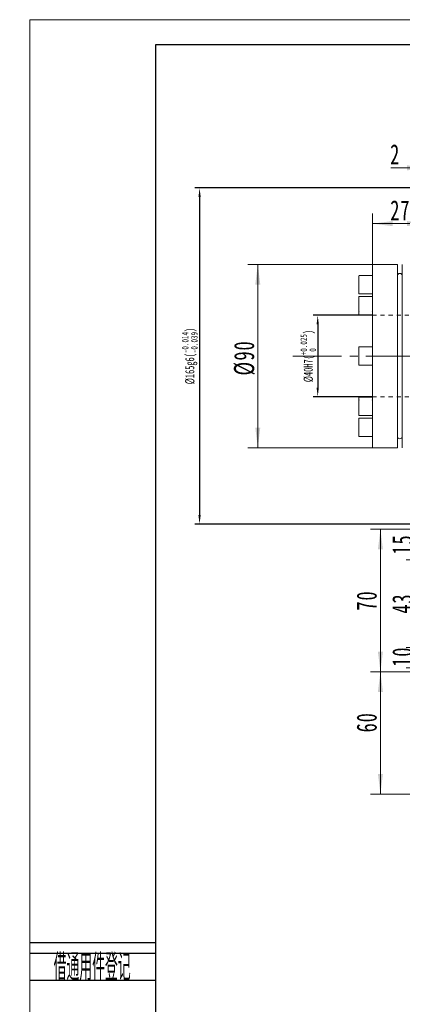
# Model space of a CAD drawing. Header units: millimetres. Extents: x -1428 to -386, y -608 to 125.
# Tile 2 of 9: x -1428 to -1240, y -358 to 125. Entities that reach past the tile are written whole.
import ezdxf
from ezdxf.enums import TextEntityAlignment as Align

# ---------------------------------------------------------------- set-up
doc = ezdxf.new("R2010")
doc.units = ezdxf.units.MM
doc.header["$LTSCALE"] = 2
doc.header["$PDSIZE"] = -1
doc.linetypes.add('点画线', pattern=[18, 12, -2, 2, -2])
doc.linetypes.add('虚线', pattern=[2, 1, -1])
doc.layers.get('0').update_dxf_attribs({"lineweight": 18})
doc.layers.add('2细线层', color=4, linetype='Continuous')
doc.layers.add('6文字层', color=3, linetype='Continuous')
for name, color, linetype, lineweight in [('中心线层', 1, '点画线', 18), ('图框_外框线', 7, 'Continuous', 18), ('尺寸线层', 3, 'Continuous', 18)]:
    doc.layers.add(name, color=color, linetype=linetype, lineweight=lineweight)
doc.styles.add('PC_TEXTSTYLE', font='ISOCP.SHX', dxfattribs={"width": 0.707, "bigfont": 'GBCBIG.SHX'})
doc.styles.add('标准', font='txt', dxfattribs={"width": 0.667})
doc.dimstyles.new('a4-1-1.5', dxfattribs={"dimtxt": 4.5, "dimasz": 4.5, "dimexe": 2.25, "dimexo": 0, "dimgap": 0.75, "dimtad": 1, "dimdec": 3, "dimdsep": 46, "dimtxsty": '标准', "dimblk": '_CAXARROW', "dimcen": 0, "dimdle": 6, "dimazin": 2, "dimtfac": 0.707107, "dimtdec": 3, "dimtix": 1, "dimtmove": 2, "dimatfit": 3, "dimfxl": 0, "dimfrac": 2, "dimtolj": 1, "dimtzin": 0, "dimarcsym": 0})

# ---------------------------------------------------------------- blocks, each defined once
blk = doc.blocks.new('*X7')
at = {"layer": '尺寸线层', "linetype": 'Continuous'}
for points in [[(-1254.88, 25.32), (-1244.98, 26.55), (-1244.98, 24.08)], [(-1227.88, 25.32), (-1237.78, 26.55), (-1237.78, 24.08)]]:
    blk.add_hatch(color=0, dxfattribs=at).paths.add_polyline_path(points, flags=0)
at = {"layer": '尺寸线层', "color": 0, "linetype": 'Continuous'}
for p, q in [((-1254.88, 5.17), (-1254.88, 30.27)), ((-1227.88, 5.17), (-1227.88, 30.27)), ((-1254.88, 25.32), (-1227.88, 25.32))]:
    blk.add_line(p, q, dxfattribs=at)
at = {"layer": '尺寸线层', "color": 0, "insert": (-1241.14, 31.83), "char_height": 9.9, "width": 19.8, "attachment_point": 5, "line_spacing_factor": 1.15057, "style": '标准'}
blk.add_mtext('\\T1.1;27', dxfattribs=at)
blk = doc.blocks.new('_CAXARROW')
blk.add_hatch(color=0).paths.add_polyline_path([(0, 0), (-1, 0.125), (-1, -0.125)], flags=0)
blk = doc.blocks.new('*X8')
at = {"layer": '尺寸线层', "linetype": 'Continuous'}
for points in [[(-1311.19, 5.32), (-1309.95, -4.58), (-1312.43, -4.58)], [(-1311.19, -84.68), (-1309.95, -74.78), (-1312.43, -74.78)]]:
    blk.add_hatch(color=0, dxfattribs=at).paths.add_polyline_path(points, flags=0)
at = {"layer": '尺寸线层', "color": 0, "linetype": 'Continuous'}
for p, q in [((-1254.73, 5.32), (-1316.14, 5.32)), ((-1311.19, 5.32), (-1311.19, -84.68)), ((-1254.73, -84.68), (-1316.14, -84.68))]:
    blk.add_line(p, q, dxfattribs=at)
at = {"layer": '尺寸线层', "color": 0, "insert": (-1317.71, -40.62), "char_height": 9.9, "width": 28.7317, "attachment_point": 5, "rotation": 90, "line_spacing_factor": 1.15057, "style": '标准'}
blk.add_mtext('\\T1.1;%%C90', dxfattribs=at)
blk = doc.blocks.new('*X12')
at = {"layer": '尺寸线层', "linetype": 'Continuous'}
for points in [[(-1227.88, 52.71), (-1237.78, 51.47), (-1237.78, 53.95)], [(-1225.88, 52.71), (-1215.98, 51.47), (-1215.98, 53.95)]]:
    blk.add_hatch(color=0, dxfattribs=at).paths.add_polyline_path(points, flags=0)
at = {"layer": '尺寸线层', "color": 0, "linetype": 'Continuous'}
for p, q in [((-1227.88, -14.43), (-1227.88, 57.66)), ((-1225.88, 41.82), (-1225.88, 57.66)), ((-1212.68, 52.71), (-1245.85, 52.71))]:
    blk.add_line(p, q, dxfattribs=at)
at = {"layer": '尺寸线层', "color": 0, "insert": (-1243.66, 59.33), "char_height": 9.9, "width": 19.8, "attachment_point": 5, "line_spacing_factor": 1.15057, "style": '标准'}
blk.add_mtext('\\T1.1;2', dxfattribs=at)
blk = doc.blocks.new('*X14')
at = {"layer": 'Defpoints', "color": 0}
for p in [(-1224.88, 42.82), (-1339.8, -122.18), (-1224.88, -122.18)]:
    blk.add_point(p, dxfattribs=at)
at = {"layer": '尺寸线层', "color": 0, "lineweight": -2}
for p, q in [((-1224.88, 42.82), (-1342.05, 42.82)), ((-1339.8, 38.32), (-1339.8, -117.68)), ((-1224.88, -122.18), (-1342.05, -122.18))]:
    blk.add_line(p, q, dxfattribs=at)
at = {"layer": '尺寸线层', "color": 0, "lineweight": -2, "xscale": 4.5, "yscale": 4.5, "zscale": 4.5}
for p, rotation in [((-1339.8, 42.82), 90), ((-1339.8, -122.18), 270)]:
    blk.add_blockref('_CAXARROW', p, dxfattribs=dict(at, rotation=rotation))
at = {"layer": '尺寸线层', "color": 0, "insert": (-1344.62, -39.68), "char_height": 4.5, "attachment_point": 5, "rotation": 90, "style": '标准'}
blk.add_mtext('{\\A1;\\A1;%%C165g6({\\H0.707107x;\\S-0.014^ -0.039;})}', dxfattribs=at)
blk = doc.blocks.new('*X35')
at = {"layer": '尺寸线层', "linetype": 'Continuous'}
for points in [[(-1250.92, -194.68), (-1252.16, -204.58), (-1249.68, -204.58)], [(-1250.92, -254.68), (-1252.16, -244.78), (-1249.68, -244.78)]]:
    blk.add_hatch(color=0, dxfattribs=at).paths.add_polyline_path(points, flags=0)
at = {"layer": '尺寸线层', "color": 0, "linetype": 'Continuous'}
for p, q in [((-1147.13, -194.68), (-1255.87, -194.68)), ((-1250.92, -254.68), (-1250.92, -194.68)), ((-1143.88, -254.68), (-1255.87, -254.68))]:
    blk.add_line(p, q, dxfattribs=at)
at = {"layer": '尺寸线层', "color": 0, "insert": (-1257.62, -219.47), "char_height": 9.9, "width": 19.8, "attachment_point": 5, "rotation": 90, "line_spacing_factor": 1.15057, "style": '标准'}
blk.add_mtext('\\T1.1;60', dxfattribs=at)
blk = doc.blocks.new('*X36')
at = {"layer": '尺寸线层', "linetype": 'Continuous'}
for points in [[(-1250.92, -124.68), (-1252.16, -134.58), (-1249.68, -134.58)], [(-1250.92, -194.68), (-1252.16, -184.78), (-1249.68, -184.78)]]:
    blk.add_hatch(color=0, dxfattribs=at).paths.add_polyline_path(points, flags=0)
at = {"layer": '尺寸线层', "color": 0, "linetype": 'Continuous'}
for p, q in [((-1210.88, -124.68), (-1255.87, -124.68)), ((-1250.92, -194.68), (-1250.92, -124.68)), ((-1147.13, -194.68), (-1255.87, -194.68))]:
    blk.add_line(p, q, dxfattribs=at)
at = {"layer": '尺寸线层', "color": 0, "insert": (-1257.62, -159.68), "char_height": 9.9, "width": 19.8, "attachment_point": 5, "rotation": 90, "line_spacing_factor": 1.15057, "style": '标准'}
blk.add_mtext('\\T1.1;70', dxfattribs=at)
blk = doc.blocks.new('*X37')
at = {"layer": '尺寸线层', "linetype": 'Continuous'}
for points in [[(-1233.39, -124.68), (-1232.15, -114.78), (-1234.63, -114.78)], [(-1233.39, -139.68), (-1232.15, -149.58), (-1234.63, -149.58)]]:
    blk.add_hatch(color=0, dxfattribs=at).paths.add_polyline_path(points, flags=0)
at = {"layer": '尺寸线层', "color": 0, "linetype": 'Continuous'}
for p, q in [((-1233.39, -111.48), (-1233.39, -152.88)), ((-1210.88, -124.68), (-1238.34, -124.68)), ((-1208.38, -139.68), (-1238.34, -139.68))]:
    blk.add_line(p, q, dxfattribs=at)
at = {"layer": '尺寸线层', "color": 0, "insert": (-1240.09, -132.18), "char_height": 9.9, "width": 19.8, "attachment_point": 5, "rotation": 90, "line_spacing_factor": 1.15057, "style": '标准'}
blk.add_mtext('\\T1.1;15', dxfattribs=at)
blk = doc.blocks.new('*X38')
at = {"layer": '尺寸线层', "linetype": 'Continuous'}
for points in [[(-1233.39, -139.68), (-1232.15, -149.58), (-1234.63, -149.58)], [(-1233.39, -182.68), (-1232.15, -172.78), (-1234.63, -172.78)]]:
    blk.add_hatch(color=0, dxfattribs=at).paths.add_polyline_path(points, flags=0)
at = {"layer": '尺寸线层', "color": 0, "linetype": 'Continuous'}
for p, q in [((-1208.38, -139.68), (-1238.34, -139.68)), ((-1233.39, -139.68), (-1233.39, -182.68)), ((-1189.88, -182.68), (-1238.34, -182.68))]:
    blk.add_line(p, q, dxfattribs=at)
at = {"layer": '尺寸线层', "color": 0, "insert": (-1240.09, -161.18), "char_height": 9.9, "width": 20.2619, "attachment_point": 5, "rotation": 90, "line_spacing_factor": 1.15057, "style": '标准'}
blk.add_mtext('\\T1.1;43', dxfattribs=at)
blk = doc.blocks.new('*X39')
at = {"layer": '尺寸线层', "linetype": 'Continuous'}
for points in [[(-1233.39, -182.68), (-1232.15, -172.78), (-1234.63, -172.78)], [(-1233.39, -192.68), (-1232.15, -202.58), (-1234.63, -202.58)]]:
    blk.add_hatch(color=0, dxfattribs=at).paths.add_polyline_path(points, flags=0)
at = {"layer": '尺寸线层', "color": 0, "linetype": 'Continuous'}
for p, q in [((-1233.39, -169.48), (-1233.39, -205.88)), ((-1189.88, -182.68), (-1238.34, -182.68)), ((-1189.38, -192.68), (-1238.34, -192.68))]:
    blk.add_line(p, q, dxfattribs=at)
at = {"layer": '尺寸线层', "color": 0, "insert": (-1240.09, -187.25), "char_height": 9.9, "width": 19.8, "attachment_point": 5, "rotation": 90, "line_spacing_factor": 1.15057, "style": '标准'}
blk.add_mtext('\\T1.1;10', dxfattribs=at)
blk = doc.blocks.new('*X51')
at = {"layer": 'Defpoints', "color": 0}
for p in [(-1254.88, -19.68), (-1281.74, -59.68), (-1254.88, -59.68)]:
    blk.add_point(p, dxfattribs=at)
at = {"layer": '尺寸线层', "color": 0, "lineweight": -2}
for p, q in [((-1254.88, -19.68), (-1283.99, -19.68)), ((-1281.74, -24.18), (-1281.74, -55.18)), ((-1254.88, -59.68), (-1283.99, -59.68))]:
    blk.add_line(p, q, dxfattribs=at)
at = {"layer": '尺寸线层', "color": 0, "lineweight": -2, "xscale": 4.5, "yscale": 4.5, "zscale": 4.5}
for p, rotation in [((-1281.74, -19.68), 90), ((-1281.74, -59.68), 270)]:
    blk.add_blockref('_CAXARROW', p, dxfattribs=dict(at, rotation=rotation))
at = {"layer": '尺寸线层', "color": 0, "insert": (-1286.41, -39.68), "char_height": 4.5, "attachment_point": 5, "rotation": 90, "style": '标准'}
blk.add_mtext('{\\A1;\\A1;%%C40H7({\\H0.707107x;\\S+0.025^  0;})}', dxfattribs=at)

msp = doc.modelspace()

# ---------------------------------------------------------------- linework, layer by layer
at = {"color": 7, "linetype": 'Continuous', "lineweight": 15}
for p, q in [((-1254.8787, -39.6833), (-1254.8787, 5.1667)), ((-1242.6087, 5.3167), (-1254.7287, 5.3167)), ((-1242.4587, 5.1667), (-1242.4587, -84.5333)), ((-1240.2987, -39.6833), (-1240.2987, 5.1667)), ((-1261.4787, -0.3333), (-1261.4787, -9.0333)), ((-1255.0287, -0.1833), (-1261.3287, -0.1833)), ((-1261.3287, -9.1833), (-1255.0287, -9.1833)), ((-1261.4787, -10.5879), (-1261.4787, -19.3048)), ((-1255.0287, -10.4345), (-1261.3287, -10.4345)), ((-1261.4787, -15.106), (-1261.4787, -18.0104)), ((-1261.3287, -19.4345), (-1255.0287, -19.4345)), ((-1261.4787, -35.3333), (-1261.4787, -44.0333)), ((-1255.0287, -35.1833), (-1261.3287, -35.1833)), ((-1254.8787, -84.5333), (-1254.8787, -39.6833)), ((-1240.2987, -84.5333), (-1240.2987, -39.6833)), ((-1261.3287, -44.1833), (-1255.0287, -44.1833)), ((-1261.4787, -60.0858), (-1261.4787, -61.3561)), ((-1261.4787, -61.3561), (-1261.4787, -68.7927)), ((-1255.0287, -59.932), (-1261.3287, -59.932)), ((-1261.4787, -70.3333), (-1261.4787, -79.0333)), ((-1261.3287, -68.932), (-1255.0287, -68.932)), ((-1255.0287, -70.1833), (-1261.3287, -70.1833)), ((-1261.3287, -79.1833), (-1255.0287, -79.1833)), ((-1254.7287, -84.6833), (-1242.6087, -84.6833))]:
    msp.add_line(p, q, dxfattribs=at)
at = {"color": 6, "linetype": '虚线', "lineweight": 18}
for p, q in [((-1254.8787, -19.6833), (-1183.8787, -19.6833)), ((-1254.8787, -59.6833), (-1183.8787, -59.6833))]:
    msp.add_line(p, q, dxfattribs=at)
at = {"color": 7, "linetype": 'Continuous', "lineweight": 15}
for centre, radius, start, end in [((-1254.7287, 5.1667), 0.15, 90, 180.000004), ((-1242.6087, 5.1667), 0.15, 359.999996, 90), ((-1240.1487, 5.1667), 0.15, 90, 180.000004), ((-1241.3787, -0.1833), 1.08, 0, 180), ((-1261.3287, -0.3333), 0.15, 90, 180), ((-1255.0287, -0.3333), 0.15, 0, 90), ((-1261.3287, -9.0333), 0.15, 180, 270), ((-1255.0287, -9.0333), 0.15, 270, 0), ((-1261.3474, -17.9839), 0.1339, 191.421669, 278.048896), ((-1255.0099, -17.9839), 0.1339, 261.951883, 348.577552), ((-1261.3287, -35.3333), 0.15, 90, 180), ((-1255.0287, -35.3333), 0.15, 0, 90), ((-1261.3287, -44.0333), 0.15, 180, 270), ((-1255.0287, -44.0333), 0.15, 270, 0), ((-1261.3474, -61.3826), 0.1339, 81.951104, 168.578331), ((-1255.0099, -61.3826), 0.1339, 11.422448, 98.048117), ((-1261.3287, -70.3333), 0.15, 90, 180), ((-1255.0287, -70.3333), 0.15, 0, 90), ((-1261.3287, -79.0333), 0.15, 180, 270), ((-1255.0287, -79.0333), 0.15, 270, 0), ((-1241.3787, -79.1833), 1.08, 180, 0), ((-1254.7287, -84.5333), 0.15, 180.000004, 270.000009), ((-1242.6087, -84.5333), 0.15, 270, 0.000004), ((-1240.1487, -84.5333), 0.15, 180.000004, 270.000009)]:
    msp.add_arc(centre, radius, start, end, dxfattribs=at)
for points, knots in [([(-1261.3287, -10.4345), (-1261.3474, -10.4366), (-1261.3858, -10.4408), (-1261.4375, -10.4764), (-1261.4725, -10.5289), (-1261.4767, -10.5686), (-1261.4787, -10.5879)], [0, 0, 0, 0, 0.058301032, 0.119426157, 0.180268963, 0.237730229, 0.237730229, 0.237730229, 0.237730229]), ([(-1254.8787, -10.5879), (-1254.8807, -10.5686), (-1254.8849, -10.5289), (-1254.9199, -10.4764), (-1254.9716, -10.4408), (-1255.0099, -10.4366), (-1255.0287, -10.4345)], [0, 0, 0, 0, 0.057461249, 0.118304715, 0.179427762, 0.237729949, 0.237729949, 0.237729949, 0.237729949]), ([(-1261.4787, -19.2812), (-1261.4767, -19.3004), (-1261.4725, -19.3401), (-1261.4375, -19.3927), (-1261.3858, -19.4283), (-1261.3474, -19.4325), (-1261.3287, -19.4345)], [0, 0, 0, 0, 0.057461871, 0.118303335, 0.179427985, 0.23772968, 0.23772968, 0.23772968, 0.23772968]), ([(-1255.0287, -19.4345), (-1255.0099, -19.4325), (-1254.9716, -19.4283), (-1254.9199, -19.3927), (-1254.8849, -19.3401), (-1254.8807, -19.3004), (-1254.8787, -19.2812)], [0, 0, 0, 0, 0.05830285, 0.119425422, 0.180267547, 0.2377294, 0.2377294, 0.2377294, 0.2377294]), ([(-1261.3287, -59.932), (-1261.3474, -59.9341), (-1261.3858, -59.9382), (-1261.4375, -59.9738), (-1261.4725, -60.0264), (-1261.4767, -60.0661), (-1261.4787, -60.0854)], [0, 0, 0, 0, 0.058301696, 0.119426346, 0.18026781, 0.23772968, 0.23772968, 0.23772968, 0.23772968]), ([(-1254.8787, -60.0854), (-1254.8807, -60.0661), (-1254.8849, -60.0264), (-1254.9199, -59.9738), (-1254.9716, -59.9382), (-1255.0099, -59.9341), (-1255.0287, -59.932)], [0, 0, 0, 0, 0.057461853, 0.118303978, 0.17942655, 0.2377294, 0.2377294, 0.2377294, 0.2377294]), ([(-1261.4787, -68.7786), (-1261.4767, -68.7979), (-1261.4725, -68.8376), (-1261.4375, -68.8902), (-1261.3858, -68.9258), (-1261.3474, -68.93), (-1261.3287, -68.932)], [0, 0, 0, 0, 0.057461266, 0.118304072, 0.179429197, 0.237730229, 0.237730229, 0.237730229, 0.237730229]), ([(-1255.0287, -68.932), (-1255.0099, -68.93), (-1254.9716, -68.9258), (-1254.9199, -68.8902), (-1254.8849, -68.8376), (-1254.8807, -68.7979), (-1254.8787, -68.7786)], [0, 0, 0, 0, 0.058302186, 0.119425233, 0.1802687, 0.237729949, 0.237729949, 0.237729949, 0.237729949])]:
    msp.add_open_spline(points, degree=3, knots=knots, dxfattribs=at)
at = {"layer": '2细线层'}
for p, q in [((-1422.9729, -327.5933), (-1361.5082, -327.5933)), ((-1422.9729, -332.8441), (-1361.5082, -332.8441)), ((-1422.9729, -345.9711), (-1361.5082, -345.9711))]:
    msp.add_line(p, q, dxfattribs=at)
at = {"layer": '中心线层'}
msp.add_line((-1294.006, -39.6833), (-957.7513, -39.6833), dxfattribs=at)
at = {"layer": '图框_外框线', "color": 3}
msp.add_lwpolyline([(-1423.2214, -607.7264), (-386.4391, -607.7264), (-386.4391, 125.4268), (-1423.2214, 125.4268)], close=True, dxfattribs=at)
at = {"layer": '图框_外框线', "color": 3, "lineweight": 25}
msp.add_lwpolyline([(-1361.5082, -595.3838), (-398.7818, -595.3838), (-398.7818, 113.0841), (-1361.5082, 113.0841)], close=True, dxfattribs=at)

# ---------------------------------------------------------------- texts
at = {"layer": '6文字层', "color": 3, "style": 'PC_TEXTSTYLE', "width": 0.667}
msp.add_text('借通用件登记', height=13.12698, dxfattribs=at).set_placement((-1392.5739, -339.0595), align=Align.MIDDLE)

# ---------------------------------------------------------------- dimensions: what is measured, and where the dimension line sits
at = {"layer": '尺寸线层'}
for base, p1, p2, override, picture, middle in [((-1227.8787, 52.7083), (-1225.8787, 41.8167), (-1227.8787, -14.4333), {"dimsah": 1, "dimtfill": 1, "dimtzin": 0}, '*X12', (-1243.6647, 59.3271)), ((-1227.8787, 25.3167), (-1254.8787, 5.1667), (-1227.8787, 5.1667), {"dimsah": 1, "dimtfill": 1}, '*X7', (-1241.1377, 31.8342))]:
    dim = msp.add_linear_dim(base=base, p1=p1, p2=p2, dimstyle='a4-1-1.5', override=override, dxfattribs=at)
    dim.commit()
    dim.dimension.update_dxf_attribs({"geometry": picture, "text_midpoint": middle, "dimtype": 160})
for base, p1, p2, text, override, picture, middle in [((-1339.798, -122.1833), (-1224.8787, 42.8167), (-1224.8787, -122.1833), '{\\A1;\\A1;%%C165g6({\\H0.707107x;\\S-0.014^ -0.039;})}', {"dimpost": '%%C<>', "dimsah": 1, "dimtp": -0.014, "dimtm": 0.039, "dimtdec": 3, "dimtfill": 1, "dimtolj": 0, "dimtzin": 8}, '*X14', (-1344.6166, -39.6833)), ((-1281.7445, -59.6833), (-1254.8787, -19.6833), (-1254.8787, -59.6833), '{\\A1;\\A1;%%C40H7({\\H0.707107x;\\S+0.025^  0;})}', {"dimpost": '%%C<>', "dimsah": 1, "dimtp": 0.025, "dimtm": 0, "dimtdec": 3, "dimtfill": 1, "dimtolj": 0, "dimtzin": 8}, '*X51', (-1286.4122, -39.6833))]:
    dim = msp.add_linear_dim(base=base, p1=p1, p2=p2, angle=270, text=text, dimstyle='a4-1-1.5', override=override, dxfattribs=at)
    dim.commit()
    dim.dimension.update_dxf_attribs({"geometry": picture, "text_midpoint": middle})
dim = msp.add_linear_dim(base=(-1311.1879, -84.6833), p1=(-1254.7287, 5.3167), p2=(-1254.7287, -84.6833), angle=270, text='%%C<>', dimstyle='a4-1-1.5', override={"dimsah": 1, "dimtfill": 1}, dxfattribs=at)
dim.commit()
dim.dimension.update_dxf_attribs({"geometry": '*X8', "text_midpoint": (-1317.7054, -40.6219), "dimtype": 160})
for base, p1, p2, angle, picture, middle in [((-1233.39, -139.6833), (-1210.8787, -124.6833), (-1208.3787, -139.6833), 270, '*X37', (-1240.0919, -132.1833)), ((-1250.9215, -124.6833), (-1147.1287, -194.6833), (-1210.8787, -124.6833), 90, '*X36', (-1257.6233, -159.6833)), ((-1233.39, -182.6833), (-1208.3787, -139.6833), (-1189.8787, -182.6833), 270, '*X38', (-1240.0919, -161.1833))]:
    dim = msp.add_linear_dim(base=base, p1=p1, p2=p2, angle=angle, dimstyle='a4-1-1.5', override={"dimsah": 1, "dimtfill": 1, "dimtzin": 0}, dxfattribs=at)
    dim.commit()
    dim.dimension.update_dxf_attribs({"geometry": picture, "text_midpoint": middle})
for base, p1, p2, angle, picture, middle in [((-1233.39, -192.6833), (-1189.8787, -182.6833), (-1189.3787, -192.6833), 270, '*X39', (-1240.0919, -187.2465)), ((-1250.9215, -194.6833), (-1143.8787, -254.6833), (-1147.1287, -194.6833), 90, '*X35', (-1257.6233, -219.4715))]:
    dim = msp.add_linear_dim(base=base, p1=p1, p2=p2, angle=angle, dimstyle='a4-1-1.5', override={"dimsah": 1, "dimtfill": 1, "dimtzin": 0}, dxfattribs=at)
    dim.commit()
    dim.dimension.update_dxf_attribs({"geometry": picture, "text_midpoint": middle, "dimtype": 160})

doc.saveas('drawing.dxf')
